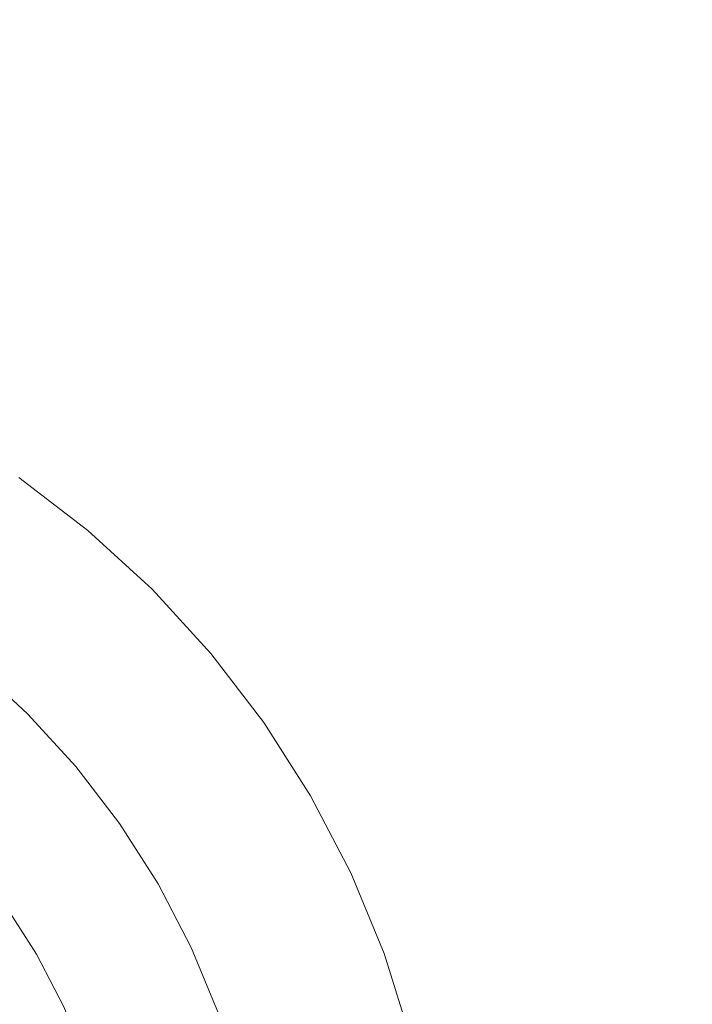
# Model space of a CAD drawing. Header units: millimetres. Extents: x 1865 to 2161, y 1201 to 1385.
# Tile 9 of 40: x 1931 to 1940, y 1233 to 1247. Entities that reach past the tile are written whole.
import ezdxf

# ---------------------------------------------------------------- set-up
doc = ezdxf.new("R2010")
doc.units = ezdxf.units.MM
doc.header["$LTSCALE"] = 25.4
doc.layers.add('Lighting-Moving Light', color=7, linetype='Continuous', lineweight=5)

# ---------------------------------------------------------------- blocks, each defined once
blk = doc.blocks.new('Group-1')
at = {"layer": 'Lighting-Moving Light', "color": 7, "linetype": 'Continuous', "lineweight": 5, "transparency": 33554687}
for points in [[(-107.035, -87.035, -16.5), (107.035, -87.035, -16.5), (107.035, 87.035, -16.5), (-107.035, 87.035, -16.5)], [(103.5, -83.5, -108.466), (-103.5, -83.5, -108.466), (-103.5, 83.5, -108.466), (103.5, 83.5, -108.466)]]:
    blk.add_3dface(points, dxfattribs=at)
for points, invisible_edges in [([(-81.97, -52.532, -16.465), (-81.001, -53.275, -16.465), (-80.101, -54.101, -16.465), (-90, -64, -16.465)], 12), ([(-81.001, -53.275, -16.465), (-81.97, -52.532, -16.465), (-83.388, -54.556, -1.637), (-82.59, -55.169, -1.637)], 10), ([(-80.101, -54.101, -16.465), (-81.001, -53.275, -16.465), (-82.59, -55.169, -1.637), (-81.848, -55.848, -1.637)], 10), ([(-80.101, -54.101, -16.465), (-79.275, -55.001, -16.465), (-78.532, -55.97, -16.465), (-90, -64, -16.465)], 12), ([(-79.275, -55.001, -16.465), (-80.101, -54.101, -16.465), (-81.848, -55.848, -1.637), (-81.169, -56.59, -1.637)], 10), ([(-78.532, -55.97, -16.465), (-79.275, -55.001, -16.465), (-81.169, -56.59, -1.637), (-80.556, -57.388, -1.637)], 10), ([(-82.727, -55.332, -1.014), (-81.999, -55.999, -1.014), (-81.948, -55.948, -1.162), (-82.68, -55.277, -1.162)], 15), ([(-82.68, -55.277, -1.162), (-81.948, -55.948, -1.162), (-81.905, -55.905, -1.316), (-82.642, -55.231, -1.316)], 15), ([(-82.642, -55.231, -1.316), (-81.905, -55.905, -1.316), (-81.872, -55.872, -1.475), (-82.611, -55.195, -1.475)], 15), ([(-82.611, -55.195, -1.475), (-81.872, -55.872, -1.475), (-81.848, -55.848, -1.637), (-82.59, -55.169, -1.637)], 11), ([(-81.999, -55.999, -1.014), (-81.332, -56.727, -1.014), (-81.277, -56.68, -1.162), (-81.948, -55.948, -1.162)], 15), ([(-81.948, -55.948, -1.162), (-81.277, -56.68, -1.162), (-81.231, -56.642, -1.316), (-81.905, -55.905, -1.316)], 15), ([(-81.905, -55.905, -1.316), (-81.231, -56.642, -1.316), (-81.195, -56.611, -1.475), (-81.872, -55.872, -1.475)], 15), ([(-81.872, -55.872, -1.475), (-81.195, -56.611, -1.475), (-81.169, -56.59, -1.637), (-81.848, -55.848, -1.637)], 11), ([(-78.532, -55.97, -16.465), (-77.876, -57, -16.465), (-77.312, -58.083, -16.465), (-90, -64, -16.465)], 12), ([(-82.127, -56.127, -0.737), (-81.471, -56.843, -0.737), (-81.397, -56.781, -0.872), (-82.059, -56.059, -0.872)], 15), ([(-82.059, -56.059, -0.872), (-81.397, -56.781, -0.872), (-81.332, -56.727, -1.014), (-81.999, -55.999, -1.014)], 15), ([(-77.876, -57, -16.465), (-78.532, -55.97, -16.465), (-80.556, -57.388, -1.637), (-80.016, -58.236, -1.637)], 10), ([(-82.285, -56.285, -0.494), (-81.642, -56.987, -0.494), (-81.553, -56.912, -0.611), (-82.202, -56.202, -0.611)], 15), ([(-82.202, -56.202, -0.611), (-81.553, -56.912, -0.611), (-81.471, -56.843, -0.737), (-82.127, -56.127, -0.737)], 15), ([(-82.469, -56.469, -0.291), (-81.842, -57.154, -0.291), (-81.739, -57.068, -0.387), (-82.374, -56.374, -0.387)], 15), ([(-82.374, -56.374, -0.387), (-81.739, -57.068, -0.387), (-81.642, -56.987, -0.494), (-82.285, -56.285, -0.494)], 15), ([(-82.57, -56.57, -0.206), (-81.951, -57.246, -0.206), (-81.842, -57.154, -0.291), (-82.469, -56.469, -0.291)], 15), ([(-82.675, -56.675, -0.134), (-82.064, -57.341, -0.134), (-81.951, -57.246, -0.206), (-82.57, -56.57, -0.206)], 15), ([(-81.277, -56.68, -1.162), (-80.672, -57.468, -1.162), (-80.623, -57.434, -1.316), (-81.231, -56.642, -1.316)], 15), ([(-81.231, -56.642, -1.316), (-80.623, -57.434, -1.316), (-80.584, -57.407, -1.475), (-81.195, -56.611, -1.475)], 15), ([(-81.195, -56.611, -1.475), (-80.584, -57.407, -1.475), (-80.556, -57.388, -1.637), (-81.169, -56.59, -1.637)], 11), ([(-81.471, -56.843, -0.737), (-80.879, -57.614, -0.737), (-80.801, -57.559, -0.872), (-81.397, -56.781, -0.872)], 15), ([(-81.397, -56.781, -0.872), (-80.801, -57.559, -0.872), (-80.731, -57.51, -1.014), (-81.332, -56.727, -1.014)], 15), ([(-81.332, -56.727, -1.014), (-80.731, -57.51, -1.014), (-80.672, -57.468, -1.162), (-81.277, -56.68, -1.162)], 15), ([(-81.642, -56.987, -0.494), (-81.063, -57.742, -0.494), (-80.967, -57.675, -0.611), (-81.553, -56.912, -0.611)], 15), ([(-81.553, -56.912, -0.611), (-80.967, -57.675, -0.611), (-80.879, -57.614, -0.737), (-81.471, -56.843, -0.737)], 15), ([(-81.842, -57.154, -0.291), (-81.276, -57.892, -0.291), (-81.166, -57.814, -0.387), (-81.739, -57.068, -0.387)], 15), ([(-81.739, -57.068, -0.387), (-81.166, -57.814, -0.387), (-81.063, -57.742, -0.494), (-81.642, -56.987, -0.494)], 15), ([(-77.312, -58.083, -16.465), (-77.876, -57, -16.465), (-80.016, -58.236, -1.637), (-79.552, -59.128, -1.637)], 10), ([(-81.951, -57.246, -0.206), (-81.393, -57.973, -0.206), (-81.276, -57.892, -0.291), (-81.842, -57.154, -0.291)], 15), ([(-82.182, -57.44, -0.074), (-81.64, -58.147, -0.074), (-81.514, -58.058, -0.134), (-82.064, -57.341, -0.134)], 15), ([(-82.064, -57.341, -0.134), (-81.514, -58.058, -0.134), (-81.393, -57.973, -0.206), (-81.951, -57.246, -0.206)], 15), ([(-82.304, -57.542, -0.027), (-81.77, -58.237, -0.027), (-81.64, -58.147, -0.074), (-82.182, -57.44, -0.074)], 15), ([(-80.731, -57.51, -1.014), (-80.201, -58.343, -1.014), (-80.138, -58.306, -1.162), (-80.672, -57.468, -1.162)], 15), ([(-80.672, -57.468, -1.162), (-80.138, -58.306, -1.162), (-80.086, -58.276, -1.316), (-80.623, -57.434, -1.316)], 15), ([(-80.623, -57.434, -1.316), (-80.086, -58.276, -1.316), (-80.045, -58.253, -1.475), (-80.584, -57.407, -1.475)], 15), ([(-80.584, -57.407, -1.475), (-80.045, -58.253, -1.475), (-80.016, -58.236, -1.637), (-80.556, -57.388, -1.637)], 11), ([(-82.428, -57.646, 0.007), (-81.903, -58.33, 0.007), (-81.77, -58.237, -0.027), (-82.304, -57.542, -0.027)], 15), ([(-80.967, -57.675, -0.611), (-80.45, -58.486, -0.611), (-80.358, -58.433, -0.737), (-80.879, -57.614, -0.737)], 15), ([(-80.879, -57.614, -0.737), (-80.358, -58.433, -0.737), (-80.274, -58.385, -0.872), (-80.801, -57.559, -0.872)], 15), ([(-80.801, -57.559, -0.872), (-80.274, -58.385, -0.872), (-80.201, -58.343, -1.014), (-80.731, -57.51, -1.014)], 15), ([(-82.553, -57.752, 0.028), (-82.037, -58.424, 0.028), (-81.903, -58.33, 0.007), (-82.428, -57.646, 0.007)], 15), ([(-81.166, -57.814, -0.387), (-80.661, -58.608, -0.387), (-80.551, -58.545, -0.494), (-81.063, -57.742, -0.494)], 15), ([(-81.063, -57.742, -0.494), (-80.551, -58.545, -0.494), (-80.45, -58.486, -0.611), (-80.967, -57.675, -0.611)], 15), ([(-81.393, -57.973, -0.206), (-80.9, -58.746, -0.206), (-80.777, -58.675, -0.291), (-81.276, -57.892, -0.291)], 15), ([(-81.276, -57.892, -0.291), (-80.777, -58.675, -0.291), (-80.661, -58.608, -0.387), (-81.166, -57.814, -0.387)], 15), ([(-81.514, -58.058, -0.134), (-81.029, -58.82, -0.134), (-80.9, -58.746, -0.206), (-81.393, -57.973, -0.206)], 15), ([(-77.312, -58.083, -16.465), (-76.844, -59.212, -16.465), (-76.477, -60.377, -16.465), (-90, -64, -16.465)], 12), ([(-81.77, -58.237, -0.027), (-81.299, -58.977, -0.027), (-81.162, -58.897, -0.074), (-81.64, -58.147, -0.074)], 15), ([(-81.64, -58.147, -0.074), (-81.162, -58.897, -0.074), (-81.029, -58.82, -0.134), (-81.514, -58.058, -0.134)], 15), ([(-76.844, -59.212, -16.465), (-77.312, -58.083, -16.465), (-79.552, -59.128, -1.637), (-79.167, -60.057, -1.637)], 10), ([(-81.903, -58.33, 0.007), (-81.439, -59.058, 0.007), (-81.299, -58.977, -0.027), (-81.77, -58.237, -0.027)], 15), ([(-80.201, -58.343, -1.014), (-79.745, -59.218, -1.014), (-79.679, -59.187, -1.162), (-80.138, -58.306, -1.162)], 15), ([(-80.138, -58.306, -1.162), (-79.679, -59.187, -1.162), (-79.625, -59.162, -1.316), (-80.086, -58.276, -1.316)], 15), ([(-80.086, -58.276, -1.316), (-79.625, -59.162, -1.316), (-79.582, -59.142, -1.475), (-80.045, -58.253, -1.475)], 15), ([(-80.045, -58.253, -1.475), (-79.582, -59.142, -1.475), (-79.552, -59.128, -1.637), (-80.016, -58.236, -1.637)], 11), ([(-82.172, -58.519, 0.035), (-81.724, -59.222, 0.035), (-81.581, -59.14, 0.028), (-82.037, -58.424, 0.028)], 14), ([(-82.037, -58.424, 0.028), (-81.581, -59.14, 0.028), (-81.439, -59.058, 0.007), (-81.903, -58.33, 0.007)], 15), ([(-80.45, -58.486, -0.611), (-80.006, -59.34, -0.611), (-79.909, -59.294, -0.737), (-80.358, -58.433, -0.737)], 15), ([(-80.358, -58.433, -0.737), (-79.909, -59.294, -0.737), (-79.822, -59.254, -0.872), (-80.274, -58.385, -0.872)], 15), ([(-80.274, -58.385, -0.872), (-79.822, -59.254, -0.872), (-79.745, -59.218, -1.014), (-80.201, -58.343, -1.014)], 15), ([(-81.34, -59.962, 0.035), (-81.724, -59.222, 0.035), (-82.172, -58.519, 0.035), (-90, -64, 0.035)], 12), ([(-80.661, -58.608, -0.387), (-80.226, -59.442, -0.387), (-80.112, -59.389, -0.494), (-80.551, -58.545, -0.494)], 15), ([(-80.551, -58.545, -0.494), (-80.112, -59.389, -0.494), (-80.006, -59.34, -0.611), (-80.45, -58.486, -0.611)], 15), ([(-80.9, -58.746, -0.206), (-80.477, -59.559, -0.206), (-80.348, -59.499, -0.291), (-80.777, -58.675, -0.291)], 15), ([(-80.777, -58.675, -0.291), (-80.348, -59.499, -0.291), (-80.226, -59.442, -0.387), (-80.661, -58.608, -0.387)], 15), ([(-81.162, -58.897, -0.074), (-80.751, -59.687, -0.074), (-80.611, -59.622, -0.134), (-81.029, -58.82, -0.134)], 15), ([(-81.029, -58.82, -0.134), (-80.611, -59.622, -0.134), (-80.477, -59.559, -0.206), (-80.9, -58.746, -0.206)], 15), ([(-81.439, -59.058, 0.007), (-81.041, -59.822, 0.007), (-80.895, -59.754, -0.027), (-81.299, -58.977, -0.027)], 15), ([(-81.299, -58.977, -0.027), (-80.895, -59.754, -0.027), (-80.751, -59.687, -0.074), (-81.162, -58.897, -0.074)], 15), ([(-81.724, -59.222, 0.035), (-81.34, -59.962, 0.035), (-81.19, -59.892, 0.028), (-81.581, -59.14, 0.028)], 14), ([(-81.581, -59.14, 0.028), (-81.19, -59.892, 0.028), (-81.041, -59.822, 0.007), (-81.439, -59.058, 0.007)], 15), ([(-79.625, -59.162, -1.316), (-79.243, -60.085, -1.316), (-79.199, -60.069, -1.475), (-79.582, -59.142, -1.475)], 15), ([(-79.582, -59.142, -1.475), (-79.199, -60.069, -1.475), (-79.167, -60.057, -1.637), (-79.552, -59.128, -1.637)], 11), ([(-79.909, -59.294, -0.737), (-79.537, -60.192, -0.737), (-79.447, -60.159, -0.872), (-79.822, -59.254, -0.872)], 15), ([(-79.822, -59.254, -0.872), (-79.447, -60.159, -0.872), (-79.368, -60.13, -1.014), (-79.745, -59.218, -1.014)], 15), ([(-79.745, -59.218, -1.014), (-79.368, -60.13, -1.014), (-79.299, -60.105, -1.162), (-79.679, -59.187, -1.162)], 15), ([(-79.679, -59.187, -1.162), (-79.299, -60.105, -1.162), (-79.243, -60.085, -1.316), (-79.625, -59.162, -1.316)], 15), ([(-76.477, -60.377, -16.465), (-76.844, -59.212, -16.465), (-79.167, -60.057, -1.637), (-78.864, -61.016, -1.637)], 10), ([(-80.226, -59.442, -0.387), (-79.866, -60.312, -0.387), (-79.748, -60.268, -0.494), (-80.112, -59.389, -0.494)], 15), ([(-80.112, -59.389, -0.494), (-79.748, -60.268, -0.494), (-79.638, -60.228, -0.611), (-80.006, -59.34, -0.611)], 15), ([(-80.006, -59.34, -0.611), (-79.638, -60.228, -0.611), (-79.537, -60.192, -0.737), (-79.909, -59.294, -0.737)], 15), ([(-80.611, -59.622, -0.134), (-80.265, -60.457, -0.134), (-80.126, -60.406, -0.206), (-80.477, -59.559, -0.206)], 15), ([(-80.477, -59.559, -0.206), (-80.126, -60.406, -0.206), (-79.992, -60.358, -0.291), (-80.348, -59.499, -0.291)], 15), ([(-80.348, -59.499, -0.291), (-79.992, -60.358, -0.291), (-79.866, -60.312, -0.387), (-80.226, -59.442, -0.387)], 15), ([(-80.895, -59.754, -0.027), (-80.559, -60.564, -0.027), (-80.41, -60.51, -0.074), (-80.751, -59.687, -0.074)], 15), ([(-80.751, -59.687, -0.074), (-80.41, -60.51, -0.074), (-80.265, -60.457, -0.134), (-80.611, -59.622, -0.134)], 15), ([(-81.19, -59.892, 0.028), (-80.865, -60.675, 0.028), (-80.711, -60.619, 0.007), (-81.041, -59.822, 0.007)], 15), ([(-81.041, -59.822, 0.007), (-80.711, -60.619, 0.007), (-80.559, -60.564, -0.027), (-80.895, -59.754, -0.027)], 15), ([(-81.34, -59.962, 0.035), (-81.021, -60.732, 0.035), (-80.865, -60.675, 0.028), (-81.19, -59.892, 0.028)], 14)]:
    blk.add_3dface(points, dxfattribs=dict(at, invisible_edges=invisible_edges))
at = {"layer": 'Lighting-Moving Light', "color": 0, "flags": 1}
for tag in ['Yoke', '3D_Symbol_Name', 'Weight', 'Weight', 'Wattage', 'Candlepower', 'Body', 'Model_Name', 'Beam_Angle', 'Field_Angle', 'Remarks', 'Beam_Angle_2', 'Field_Angle_2', 'Num_Channels', 'Frame_Size', 'Device_Type', 'FixtureID', 'Frame_Size', 'Base', 'Lens', 'Inst_Type', 'Lamp']:
    blk.add_attdef(tag, (-144.25, -164.904), '', height=0.18, dxfattribs=at)

msp = doc.modelspace()

# ---------------------------------------------------------------- block references
at = {"layer": 'Lighting-Moving Light', "color": 7, "transparency": 33554687}
msp.add_blockref('Group-1', (2012.623, 1292.88), dxfattribs=at)

doc.saveas('drawing.dxf')
